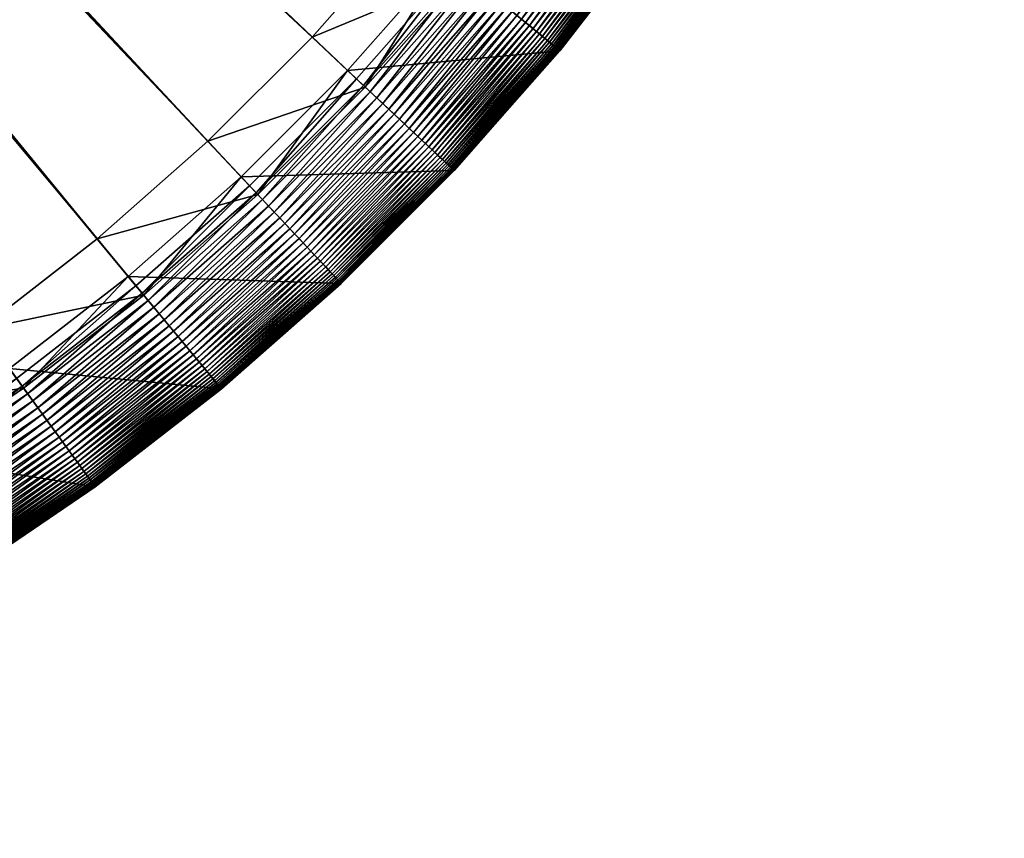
# Model space of a CAD drawing. Header units: millimetres. Extents: x -6 to 6, y -6 to 6.
# Tile 46 of 256: x 3.4 to 5.7, y -5.7 to -3.8. Entities that reach past the tile are written whole.
import ezdxf

# ---------------------------------------------------------------- set-up
doc = ezdxf.new("R2010")
doc.units = ezdxf.units.MM
doc.layers.get('0').update_dxf_attribs({"true_color": 0x5890e1})

msp = doc.modelspace()

# ---------------------------------------------------------------- meshes
at = {"color": 206, "true_color": 0x6c0888}
mesh = msp.add_polyface(dxfattribs=at)
corners = [(0.0961, -0.3743, 34.1561), (1.7134, -5.2733, 34.1273), (0.1194, -0.3675, 34.1561), (1.7579, -5.4102, 33.4988), (0.1194, -0.3675, 33.4988), (0.1423, -0.3593, 33.4988), (2.0411, -5.1553, 34.1273), (0.1423, -0.3593, 34.1561), (2.0941, -5.2891, 33.4988), (0.1645, -0.3497, 33.4988), (2.3608, -5.017, 34.1273), (0.1645, -0.3497, 34.1561), (2.4221, -5.1472, 33.4988), (0.1862, -0.3386, 33.4988), (2.6712, -4.8589, 34.1273), (0.1862, -0.3386, 34.1561), (2.7405, -4.985, 33.4988), (0.2071, -0.3263, 33.4988), (2.971, -4.6816, 34.1273), (0.2071, -0.3263, 34.1561), (3.0481, -4.803, 33.4988), (0.2271, -0.3126, 33.4988), (3.2591, -4.4858, 34.1273), (0.2271, -0.3126, 34.1561), (3.3437, -4.6022, 33.4988), (0.2463, -0.2978, 33.4988), (3.5343, -4.2723, 34.1273), (0.2463, -0.2978, 34.1561), (3.626, -4.3831, 33.4988), (0.2645, -0.2817, 33.4988), (3.7956, -4.0419, 34.1273), (0.2645, -0.2817, 34.1561), (3.8941, -4.1468, 33.4988), (0.2817, -0.2645, 33.4988), (4.0419, -3.7956, 34.1273), (0.2817, -0.2645, 34.1561), (4.1468, -3.8941, 33.4988), (0.2978, -0.2463, 33.4988), (4.2723, -3.5343, 34.1273), (0.2978, -0.2463, 34.1561), (4.3831, -3.626, 33.4988), (0.3126, -0.2271, 33.4988), (4.4858, -3.2591, 34.1273), (0.3126, -0.2271, 34.1561), (4.6022, -3.3437, 33.4988), (0.3263, -0.2071, 33.4988), (4.803, -3.0481, 33.4988), (4.6816, -2.971, 34.1273), (0.3263, -0.2071, 34.1561), (0.3386, -0.1862, 33.4988), (4.985, -2.7405, 33.4988), (4.8589, -2.6712, 34.1273), (0.3386, -0.1862, 34.1561), (0.3497, -0.1645, 33.4988), (5.1472, -2.4221, 33.4988), (5.017, -2.3608, 34.1273), (0.3497, -0.1645, 34.1561), (0.3593, -0.1423, 33.4988), (5.2891, -2.0941, 33.4988), (5.1553, -2.0411, 34.1273), (0.3593, -0.1423, 34.1561), (0.3675, -0.1194, 33.4988), (5.4102, -1.7579, 33.4988), (5.2733, -1.7134, 34.1273), (0.3675, -0.1194, 34.1561), (0.3743, -0.0961, 33.4988), (5.5099, -1.4147, 33.4988), (5.3705, -1.3789, 34.1273), (0.3743, -0.0961, 34.1561), (0.3796, -0.0724, 33.4988), (5.5878, -1.0659, 33.4988), (5.4465, -1.039, 34.1273), (0.3796, -0.0724, 34.1561), (0.3834, -0.0484, 33.4988), (5.6437, -0.713, 33.4988), (5.501, -0.6949, 34.1273), (0.3834, -0.0484, 34.1561), (0.3857, -0.0243, 33.4988), (5.5338, -0.3482, 34.1273), (0.3857, -0.0243, 34.1561), (5.6774, -0.3572, 33.4988), (0.3864, 0, 33.4988), (5.5447, 0, 34.1273), (0.3864, 0, 34.1561)]
mesh.append_faces([[corners[k] for k in face] for face in [(0, 1, 2), (2, 6, 7), (7, 10, 11), (11, 14, 15), (15, 18, 19), (19, 22, 23), (23, 26, 27), (27, 30, 31), (31, 34, 35), (35, 38, 39), (39, 42, 43), (44, 45, 46), (43, 47, 48), (46, 49, 50), (48, 51, 52), (50, 53, 54), (52, 55, 56), (54, 57, 58), (56, 59, 60), (58, 61, 62), (60, 63, 64), (62, 65, 66), (64, 67, 68), (66, 69, 70), (68, 71, 72), (70, 73, 74), (72, 75, 76), (76, 78, 79), (79, 82, 83)]], dxfattribs={"vtx0": -1, "color": 206})
mesh.append_faces([[corners[k] for k in face] for face in [(3, 4, 5), (8, 5, 9), (12, 9, 13), (16, 13, 17), (20, 17, 21), (24, 21, 25), (28, 25, 29), (32, 29, 33), (36, 33, 37), (40, 37, 41), (39, 38, 42), (44, 41, 45), (43, 42, 47), (46, 45, 49), (48, 47, 51), (50, 49, 53), (52, 51, 55), (54, 53, 57), (56, 55, 59), (58, 57, 61), (60, 59, 63), (62, 61, 65), (64, 63, 67), (66, 65, 69), (68, 67, 71), (70, 69, 73), (72, 71, 75), (74, 73, 77), (76, 75, 78), (80, 77, 81), (79, 78, 82)]], dxfattribs={"vtx2": -1, "color": 206})
mesh = msp.add_polyface(dxfattribs=at)
corners = [(0, -5.6886, 33.4988), (0.0243, -0.3857, 33.4988), (0.3572, -5.6774, 33.4988), (0, -0.3864, 34.1561), (0, -5.5447, 34.1273), (0.3482, -5.5338, 34.1273), (0.0484, -0.3834, 33.4988), (0.713, -5.6437, 33.4988), (0.0243, -0.3857, 34.1561), (0.6949, -5.501, 34.1273), (0.0724, -0.3796, 33.4988), (1.0659, -5.5878, 33.4988), (0.0484, -0.3834, 34.1561), (1.039, -5.4465, 34.1273), (0.0961, -0.3743, 33.4988), (1.4147, -5.5099, 33.4988), (0.0724, -0.3796, 34.1561), (1.3789, -5.3705, 34.1273), (0.1194, -0.3675, 33.4988), (1.7579, -5.4102, 33.4988), (0.0961, -0.3743, 34.1561), (1.7134, -5.2733, 34.1273), (0.1423, -0.3593, 33.4988), (2.0941, -5.2891, 33.4988), (0.1194, -0.3675, 34.1561), (2.0411, -5.1553, 34.1273), (0.1645, -0.3497, 33.4988), (2.4221, -5.1472, 33.4988), (0.1423, -0.3593, 34.1561), (2.3608, -5.017, 34.1273), (0.1862, -0.3386, 33.4988), (2.7405, -4.985, 33.4988), (0.1645, -0.3497, 34.1561), (2.6712, -4.8589, 34.1273), (0.2071, -0.3263, 33.4988), (3.0481, -4.803, 33.4988), (0.1862, -0.3386, 34.1561), (2.971, -4.6816, 34.1273), (3.0833, -4.8585, 33.5034), (3.37, -4.6384, 33.5009), (3.3823, -4.6553, 33.5034), (3.0721, -4.8408, 33.5009), (3.3571, -4.6207, 33.4993), (3.0604, -4.8224, 33.4993), (3.3437, -4.6022, 33.4988), (0.2271, -0.3126, 33.4988), (0.2071, -0.3263, 34.1561), (3.2591, -4.4858, 34.1273), (3.0635, -4.8273, 34.559), (3.3606, -4.6254, 34.559), (3.3268, -4.5789, 35.8425), (3.4816, -4.792, 33.5862), (3.4751, -4.7831, 33.5751), (3.7686, -4.5554, 33.5751), (3.4681, -4.7734, 33.5647), (3.761, -4.5463, 33.5647), (3.4606, -4.7632, 33.5548), (3.7529, -4.5365, 33.5548), (3.4527, -4.7522, 33.5457), (3.7443, -4.526, 33.5457), (3.4442, -4.7406, 33.5372), (3.7351, -4.5149, 33.5372), (3.4352, -4.7282, 33.5295), (3.7253, -4.5032, 33.5295), (3.4257, -4.7151, 33.5226), (3.715, -4.4907, 33.5226), (3.4157, -4.7013, 33.5165), (3.7042, -4.4776, 33.5165), (3.4051, -4.6867, 33.5112), (3.6927, -4.4637, 33.5112), (3.394, -4.6714, 33.5068), (3.6806, -4.4491, 33.5068), (3.6679, -4.4337, 33.5034), (3.6546, -4.4176, 33.5009), (3.6406, -4.4008, 33.4993), (3.626, -4.3831, 33.4988), (0.2463, -0.2978, 33.4988), (0.2271, -0.3126, 34.1561), (3.5343, -4.2723, 34.1273), (3.6444, -4.4053, 34.559), (3.6077, -4.361, 35.8425), (3.5297, -4.8582, 36.1041), (3.8278, -4.627, 36.1041), (0.2645, -0.2817, 33.4988), (3.8941, -4.1468, 33.4988), (0.2463, -0.2978, 34.1561), (3.7956, -4.0419, 34.1273), (0.2817, -0.2645, 33.4988), (4.1468, -3.8941, 33.4988), (0.2645, -0.2817, 34.1561), (4.0419, -3.7956, 34.1273), (0.2978, -0.2463, 33.4988), (4.3831, -3.626, 33.4988), (0.2817, -0.2645, 34.1561), (4.2723, -3.5343, 34.1273), (0.3126, -0.2271, 33.4988), (4.6022, -3.3437, 33.4988)]
mesh.append_faces([[corners[k] for k in face] for face in [(0, 1, 2), (2, 6, 7), (7, 10, 11), (11, 14, 15), (15, 18, 19), (19, 22, 23), (23, 26, 27), (27, 30, 31), (31, 34, 35), (38, 39, 40), (41, 42, 39), (43, 44, 42), (35, 45, 44), (37, 49, 47), (48, 50, 49), (70, 72, 71), (40, 73, 72), (39, 74, 73), (42, 75, 74), (44, 76, 75), (47, 79, 78), (49, 80, 79), (50, 82, 80), (75, 83, 84), (84, 87, 88), (88, 91, 92), (92, 95, 96)]], dxfattribs={"vtx0": -1, "color": 206})
mesh.append_faces([[corners[k] for k in face] for face in [(3, 4, 5), (8, 5, 9), (12, 9, 13), (16, 13, 17), (20, 17, 21), (24, 21, 25), (28, 25, 29), (32, 29, 33), (36, 33, 37), (46, 37, 47), (37, 48, 49), (51, 52, 53), (52, 54, 55), (54, 56, 57), (56, 58, 59), (58, 60, 61), (60, 62, 63), (62, 64, 65), (64, 66, 67), (66, 68, 69), (68, 70, 71), (70, 40, 72), (40, 39, 73), (39, 42, 74), (42, 44, 75), (77, 47, 78), (47, 49, 79), (49, 50, 80), (50, 81, 82), (85, 78, 86), (89, 86, 90), (93, 90, 94)]], dxfattribs={"vtx2": -1, "color": 206})
mesh = msp.add_polyface(dxfattribs=at)
corners = [(3.9098, -4.1635, 33.4993), (4.1468, -3.8941, 33.4988), (4.1635, -3.9098, 33.4993), (3.7956, -4.0419, 34.1273), (4.1678, -3.9138, 34.559), (4.0419, -3.7956, 34.1273), (3.9138, -4.1678, 34.559), (4.1258, -3.8744, 35.8425), (4.3715, -4.1052, 33.7392), (4.6181, -3.8204, 33.7236), (4.6207, -3.8226, 33.7392), (4.3691, -4.1029, 33.7236), (4.615, -3.8179, 33.7082), (4.3662, -4.1001, 33.7082), (4.6115, -3.815, 33.6931), (4.3628, -4.097, 33.6931), (4.6074, -3.8116, 33.6783), (4.359, -4.0934, 33.6783), (4.6029, -3.8078, 33.6638), (4.3547, -4.0893, 33.6638), (4.5978, -3.8036, 33.6498), (4.3499, -4.0848, 33.6498), (4.3445, -4.0798, 33.6361), (4.5921, -3.799, 33.6361), (4.3387, -4.0743, 33.6229), (4.586, -3.7938, 33.6229), (4.3323, -4.0683, 33.6101), (4.5792, -3.7883, 33.6101), (4.3254, -4.0618, 33.5979), (4.5719, -3.7822, 33.5979), (4.3179, -4.0548, 33.5862), (4.564, -3.7756, 33.5862), (4.3098, -4.0472, 33.5751), (4.5554, -3.7686, 33.5751), (4.3011, -4.039, 33.5647), (4.5463, -3.761, 33.5647), (4.2919, -4.0303, 33.5548), (4.5365, -3.7529, 33.5548), (4.282, -4.0211, 33.5457), (4.526, -3.7443, 33.5457), (4.2715, -4.0112, 33.5372), (4.5149, -3.7351, 33.5372), (4.2604, -4.0008, 33.5295), (4.5032, -3.7253, 33.5295), (4.2486, -3.9897, 33.5226), (4.4907, -3.715, 33.5226), (4.2361, -3.978, 33.5165), (4.4776, -3.7042, 33.5165), (4.223, -3.9657, 33.5112), (4.4637, -3.6927, 33.5112), (4.2092, -3.9527, 33.5068), (4.4491, -3.6806, 33.5068), (4.1947, -3.9391, 33.5034), (4.4337, -3.6679, 33.5034), (4.1795, -3.9248, 33.5009), (4.4176, -3.6546, 33.5009), (4.4008, -3.6406, 33.4993), (4.3831, -3.626, 33.4988), (4.4053, -3.6444, 34.559), (4.2723, -3.5343, 34.1273), (4.361, -3.6077, 35.8425), (4.3775, -4.1108, 36.1041), (4.627, -3.8278, 36.1041), (4.6714, -3.394, 33.5068), (4.6553, -3.3823, 33.5034), (4.6384, -3.37, 33.5009), (4.6207, -3.3571, 33.4993), (4.6022, -3.3437, 33.4988), (4.5789, -3.3268, 35.8425)]
mesh.append_faces([[corners[k] for k in face] for face in [(0, 1, 2), (3, 4, 5), (6, 7, 4), (8, 9, 10), (11, 12, 9), (13, 14, 12), (15, 16, 14), (17, 18, 16), (19, 20, 18), (21, 23, 20), (22, 25, 23), (24, 27, 25), (26, 29, 27), (28, 31, 29), (30, 33, 31), (32, 35, 33), (34, 37, 35), (36, 39, 37), (38, 41, 39), (40, 43, 41), (42, 45, 43), (44, 47, 45), (46, 49, 47), (48, 51, 49), (50, 53, 51), (52, 55, 53), (54, 56, 55), (2, 57, 56), (5, 58, 59), (4, 60, 58), (7, 62, 60)]], dxfattribs={"vtx0": -1, "color": 206})
mesh.append_faces([[corners[k] for k in face] for face in [(21, 22, 23), (22, 24, 25), (24, 26, 27), (26, 28, 29), (28, 30, 31), (30, 32, 33), (32, 34, 35), (34, 36, 37), (36, 38, 39), (38, 40, 41), (40, 42, 43), (42, 44, 45), (44, 46, 47), (46, 48, 49), (48, 50, 51), (50, 52, 53), (52, 54, 55), (54, 2, 56), (2, 1, 57), (5, 4, 58), (4, 7, 60), (7, 61, 62), (49, 51, 63), (51, 53, 64), (53, 55, 65), (55, 56, 66), (56, 57, 67), (58, 60, 68)]], dxfattribs={"vtx2": -1, "color": 206})
mesh = msp.add_polyface(dxfattribs=at)
corners = [(4.3775, -4.1108, 36.1041), (4.627, -3.8278, 33.8363), (4.627, -3.8278, 36.1041), (4.3775, -4.1108, 33.8363), (4.627, -3.8278, 33.8199), (4.3775, -4.1108, 33.8199), (4.6266, -3.8274, 33.8036), (4.3771, -4.1104, 33.8036), (4.6257, -3.8268, 33.7873), (4.3763, -4.1097, 33.7873), (4.6245, -3.8257, 33.7711), (4.3752, -4.1085, 33.7711), (4.6228, -3.8243, 33.7551), (4.3736, -4.1071, 33.7551), (4.6207, -3.8226, 33.7392), (4.8582, -3.5297, 33.8363), (4.8582, -3.5297, 36.1041), (4.8582, -3.5297, 33.8199), (4.8578, -3.5294, 33.8036), (4.8569, -3.5287, 33.7873), (4.8556, -3.5278, 33.7711), (4.8538, -3.5265, 33.7551), (4.8516, -3.5249, 33.7392), (4.6181, -3.8204, 33.7236), (4.8489, -3.5229, 33.7236), (4.615, -3.8179, 33.7082), (4.8457, -3.5206, 33.7082), (4.6115, -3.815, 33.6931), (4.8419, -3.5179, 33.6931), (4.6074, -3.8116, 33.6783), (4.8377, -3.5148, 33.6783), (4.6029, -3.8078, 33.6638), (4.8329, -3.5113, 33.6638), (4.5978, -3.8036, 33.6498), (4.8275, -3.5074, 33.6498), (4.5921, -3.799, 33.6361), (4.8216, -3.5031, 33.6361), (4.586, -3.7938, 33.6229), (4.8151, -3.4984, 33.6229), (4.5792, -3.7883, 33.6101), (4.808, -3.4932, 33.6101), (4.5719, -3.7822, 33.5979), (4.8003, -3.4877, 33.5979), (4.564, -3.7756, 33.5862), (4.792, -3.4816, 33.5862), (4.5554, -3.7686, 33.5751), (4.7831, -3.4751, 33.5751), (4.5463, -3.761, 33.5647), (4.7734, -3.4681, 33.5647), (4.5365, -3.7529, 33.5548), (4.7632, -3.4606, 33.5548), (4.526, -3.7443, 33.5457), (4.7522, -3.4527, 33.5457), (4.5149, -3.7351, 33.5372), (4.7406, -3.4442, 33.5372), (4.5032, -3.7253, 33.5295), (4.7282, -3.4352, 33.5295), (4.4907, -3.715, 33.5226), (4.7151, -3.4257, 33.5226), (4.4776, -3.7042, 33.5165), (4.7013, -3.4157, 33.5165), (4.4637, -3.6927, 33.5112), (4.6867, -3.4051, 33.5112), (4.361, -3.6077, 35.8425)]
mesh.append_faces([[corners[k] for k in face] for face in [(0, 1, 2), (3, 4, 1), (5, 6, 4), (7, 8, 6), (9, 10, 8), (11, 12, 10), (13, 14, 12), (2, 15, 16), (1, 17, 15), (4, 18, 17), (6, 19, 18), (8, 20, 19), (10, 21, 20), (12, 22, 21), (14, 24, 22), (23, 26, 24), (25, 28, 26), (27, 30, 28), (29, 32, 30), (31, 34, 32), (33, 36, 34), (35, 38, 36), (37, 40, 38), (39, 42, 40), (41, 44, 42), (43, 46, 44), (45, 48, 46), (47, 50, 48), (49, 52, 50), (51, 54, 52), (53, 56, 54), (55, 58, 56)]], dxfattribs={"vtx0": -1, "color": 206})
mesh.append_faces([[corners[k] for k in face] for face in [(2, 1, 15), (1, 4, 17), (4, 6, 18), (6, 8, 19), (8, 10, 20), (10, 12, 21), (12, 14, 22), (14, 23, 24), (23, 25, 26), (25, 27, 28), (27, 29, 30), (29, 31, 32), (31, 33, 34), (33, 35, 36), (35, 37, 38), (37, 39, 40), (39, 41, 42), (41, 43, 44), (43, 45, 46), (45, 47, 48), (47, 49, 50), (49, 51, 52), (51, 53, 54), (53, 55, 56), (55, 57, 58), (57, 59, 60), (59, 61, 62), (63, 2, 16)]], dxfattribs={"vtx2": -1, "color": 206})
mesh = msp.add_polyface(dxfattribs=at)
corners = [(4.1108, -4.3775, 36.1041), (4.1108, -4.3775, 33.8363), (4.3775, -4.1108, 33.8363), (4.3775, -4.1108, 36.1041), (4.1108, -4.3775, 33.8199), (4.3775, -4.1108, 33.8199), (4.1104, -4.3771, 33.8036), (4.3771, -4.1104, 33.8036), (4.1097, -4.3763, 33.7873), (4.3763, -4.1097, 33.7873), (4.1085, -4.3752, 33.7711), (4.3752, -4.1085, 33.7711), (4.107, -4.3736, 33.7551), (4.3736, -4.1071, 33.7551), (4.1052, -4.3716, 33.7392), (4.3715, -4.1052, 33.7392), (4.1029, -4.3691, 33.7236), (4.3691, -4.1029, 33.7236), (4.1001, -4.3662, 33.7082), (4.3662, -4.1001, 33.7082), (4.097, -4.3628, 33.6931), (4.3628, -4.097, 33.6931), (4.0934, -4.359, 33.6783), (4.359, -4.0934, 33.6783), (4.0893, -4.3547, 33.6638), (4.3547, -4.0893, 33.6638), (4.0848, -4.3499, 33.6498), (4.3499, -4.0848, 33.6498), (4.0798, -4.3445, 33.6361), (4.3445, -4.0798, 33.6361), (4.0743, -4.3387, 33.6229), (4.3387, -4.0743, 33.6229), (4.0683, -4.3323, 33.6101), (4.3323, -4.0683, 33.6101), (4.0618, -4.3254, 33.5979), (4.3254, -4.0618, 33.5979), (4.0548, -4.3179, 33.5862), (4.3179, -4.0548, 33.5862), (4.0472, -4.3098, 33.5751), (4.3098, -4.0472, 33.5751), (4.3011, -4.039, 33.5647), (4.039, -4.3011, 33.5647), (4.2919, -4.0303, 33.5548), (4.0303, -4.2919, 33.5548), (4.282, -4.0211, 33.5457), (4.0211, -4.282, 33.5457), (4.2715, -4.0112, 33.5372), (4.0112, -4.2715, 33.5372), (4.2604, -4.0008, 33.5295), (4.0008, -4.2604, 33.5295), (4.2486, -3.9897, 33.5226), (3.9897, -4.2486, 33.5226), (4.2361, -3.978, 33.5165), (3.978, -4.2361, 33.5165), (4.223, -3.9657, 33.5112), (4.627, -3.8278, 33.8363), (4.627, -3.8278, 33.8199), (4.6266, -3.8274, 33.8036), (4.6257, -3.8268, 33.7873), (4.6245, -3.8257, 33.7711), (4.6228, -3.8243, 33.7551), (4.6207, -3.8226, 33.7392), (4.6181, -3.8204, 33.7236), (4.615, -3.8179, 33.7082), (4.6115, -3.815, 33.6931), (4.6074, -3.8116, 33.6783), (4.6029, -3.8078, 33.6638), (4.5978, -3.8036, 33.6498)]
mesh.append_faces([[corners[k] for k in face] for face in [(0, 2, 3), (1, 5, 2), (4, 7, 5), (6, 9, 7), (8, 11, 9), (10, 13, 11), (12, 15, 13), (14, 17, 15), (16, 19, 17), (18, 21, 19), (20, 23, 21), (22, 25, 23), (24, 27, 25), (26, 29, 27), (28, 31, 29), (30, 33, 31), (32, 35, 33), (34, 37, 35), (36, 39, 37), (38, 40, 39), (41, 42, 40), (43, 44, 42), (45, 46, 44), (47, 48, 46), (49, 50, 48), (51, 52, 50), (53, 54, 52)]], dxfattribs={"vtx0": -1, "color": 206})
mesh.append_faces([[corners[k] for k in face] for face in [(0, 1, 2), (1, 4, 5), (4, 6, 7), (6, 8, 9), (8, 10, 11), (10, 12, 13), (12, 14, 15), (14, 16, 17), (16, 18, 19), (18, 20, 21), (20, 22, 23), (22, 24, 25), (24, 26, 27), (26, 28, 29), (28, 30, 31), (30, 32, 33), (32, 34, 35), (34, 36, 37), (36, 38, 39), (3, 2, 55), (2, 5, 56), (5, 7, 57), (7, 9, 58), (9, 11, 59), (11, 13, 60), (13, 15, 61), (15, 17, 62), (17, 19, 63), (19, 21, 64), (21, 23, 65), (23, 25, 66), (25, 27, 67)]], dxfattribs={"vtx2": -1, "color": 206})
mesh = msp.add_polyface(dxfattribs=at)
corners = [(3.8278, -4.627, 36.1041), (3.8278, -4.627, 33.8363), (4.1108, -4.3775, 33.8363), (4.1108, -4.3775, 36.1041), (3.8278, -4.627, 33.8199), (4.1108, -4.3775, 33.8199), (3.8274, -4.6266, 33.8036), (4.1104, -4.3771, 33.8036), (3.8268, -4.6257, 33.7873), (4.1097, -4.3763, 33.7873), (3.8257, -4.6245, 33.7711), (4.1085, -4.3752, 33.7711), (3.8243, -4.6228, 33.7551), (4.107, -4.3736, 33.7551), (3.8226, -4.6207, 33.7392), (4.1052, -4.3716, 33.7392), (3.8204, -4.6181, 33.7236), (4.1029, -4.3691, 33.7236), (3.8179, -4.615, 33.7082), (4.1001, -4.3662, 33.7082), (3.815, -4.6115, 33.6931), (4.097, -4.3628, 33.6931), (3.8116, -4.6074, 33.6783), (4.0934, -4.359, 33.6783), (3.8078, -4.6029, 33.6638), (4.0893, -4.3547, 33.6638), (3.8036, -4.5978, 33.6498), (4.0848, -4.3499, 33.6498), (4.0798, -4.3445, 33.6361), (3.799, -4.5921, 33.6361), (4.0743, -4.3387, 33.6229), (3.7938, -4.586, 33.6229), (4.0683, -4.3323, 33.6101), (3.7883, -4.5792, 33.6101), (4.0618, -4.3254, 33.5979), (3.7822, -4.5719, 33.5979), (4.0548, -4.3179, 33.5862), (3.7756, -4.564, 33.5862), (4.0472, -4.3098, 33.5751), (3.7686, -4.5554, 33.5751), (4.039, -4.3011, 33.5647), (3.761, -4.5463, 33.5647), (4.0303, -4.2919, 33.5548), (3.7529, -4.5365, 33.5548), (4.0211, -4.282, 33.5457), (3.7443, -4.526, 33.5457), (4.0112, -4.2715, 33.5372), (3.7351, -4.5149, 33.5372), (4.0008, -4.2604, 33.5295), (3.7253, -4.5032, 33.5295), (3.9897, -4.2486, 33.5226), (4.3011, -4.039, 33.5647), (4.2919, -4.0303, 33.5548), (4.282, -4.0211, 33.5457), (4.2715, -4.0112, 33.5372), (4.2604, -4.0008, 33.5295), (4.2486, -3.9897, 33.5226), (3.978, -4.2361, 33.5165), (4.2361, -3.978, 33.5165), (3.9657, -4.223, 33.5112), (4.223, -3.9657, 33.5112), (3.9527, -4.2092, 33.5068), (4.2092, -3.9527, 33.5068), (3.9391, -4.1947, 33.5034), (4.1947, -3.9391, 33.5034), (3.9248, -4.1795, 33.5009), (4.1795, -3.9248, 33.5009), (3.9098, -4.1635, 33.4993), (4.1635, -3.9098, 33.4993), (3.8941, -4.1468, 33.4988), (4.1468, -3.8941, 33.4988), (3.7956, -4.0419, 34.1273), (3.9138, -4.1678, 34.559), (4.1678, -3.9138, 34.559), (3.8744, -4.1258, 35.8425), (4.1258, -3.8744, 35.8425), (4.3775, -4.1108, 36.1041)]
mesh.append_faces([[corners[k] for k in face] for face in [(0, 2, 3), (1, 5, 2), (4, 7, 5), (6, 9, 7), (8, 11, 9), (10, 13, 11), (12, 15, 13), (14, 17, 15), (16, 19, 17), (18, 21, 19), (20, 23, 21), (22, 25, 23), (24, 27, 25), (26, 28, 27), (29, 30, 28), (31, 32, 30), (33, 34, 32), (35, 36, 34), (37, 38, 36), (39, 40, 38), (41, 42, 40), (43, 44, 42), (45, 46, 44), (47, 48, 46), (49, 50, 48), (59, 62, 60), (61, 64, 62), (63, 66, 64), (65, 68, 66), (74, 76, 75)]], dxfattribs={"vtx0": -1, "color": 206})
mesh.append_faces([[corners[k] for k in face] for face in [(0, 1, 2), (1, 4, 5), (4, 6, 7), (6, 8, 9), (8, 10, 11), (10, 12, 13), (12, 14, 15), (14, 16, 17), (16, 18, 19), (18, 20, 21), (20, 22, 23), (22, 24, 25), (24, 26, 27), (38, 40, 51), (40, 42, 52), (42, 44, 53), (44, 46, 54), (46, 48, 55), (48, 50, 56), (50, 57, 58), (57, 59, 60), (59, 61, 62), (61, 63, 64), (63, 65, 66), (65, 67, 68), (67, 69, 70), (71, 72, 73), (72, 74, 75), (74, 3, 76)]], dxfattribs={"vtx2": -1, "color": 206})
mesh = msp.add_polyface(dxfattribs=at)
corners = [(3.5297, -4.8582, 36.1041), (3.8278, -4.627, 33.8363), (3.8278, -4.627, 36.1041), (3.5297, -4.8582, 33.8363), (3.8278, -4.627, 33.8199), (3.5297, -4.8582, 33.8199), (3.8274, -4.6266, 33.8036), (3.5294, -4.8578, 33.8036), (3.8268, -4.6257, 33.7873), (3.5287, -4.8569, 33.7873), (3.8257, -4.6245, 33.7711), (3.5278, -4.8556, 33.7711), (3.8243, -4.6228, 33.7551), (3.5265, -4.8538, 33.7551), (3.8226, -4.6207, 33.7392), (3.5249, -4.8516, 33.7392), (3.8204, -4.6181, 33.7236), (3.5229, -4.8489, 33.7236), (3.8179, -4.615, 33.7082), (3.5206, -4.8457, 33.7082), (3.815, -4.6115, 33.6931), (3.5179, -4.8419, 33.6931), (3.8116, -4.6074, 33.6783), (3.5148, -4.8377, 33.6783), (3.8078, -4.6029, 33.6638), (3.5113, -4.8329, 33.6638), (3.8036, -4.5978, 33.6498), (3.5074, -4.8275, 33.6498), (3.799, -4.5921, 33.6361), (3.5031, -4.8216, 33.6361), (3.7938, -4.586, 33.6229), (3.4984, -4.8151, 33.6229), (3.7883, -4.5792, 33.6101), (3.4932, -4.808, 33.6101), (3.7822, -4.5719, 33.5979), (3.4877, -4.8003, 33.5979), (3.7756, -4.564, 33.5862), (3.4816, -4.792, 33.5862), (3.7686, -4.5554, 33.5751), (3.4751, -4.7831, 33.5751), (3.761, -4.5463, 33.5647), (3.4681, -4.7734, 33.5647), (3.7529, -4.5365, 33.5548), (3.4606, -4.7632, 33.5548), (3.7443, -4.526, 33.5457), (3.4527, -4.7522, 33.5457), (3.7351, -4.5149, 33.5372), (3.4442, -4.7406, 33.5372), (3.7253, -4.5032, 33.5295), (3.4352, -4.7282, 33.5295), (3.715, -4.4907, 33.5226), (3.4257, -4.7151, 33.5226), (3.7042, -4.4776, 33.5165), (3.4157, -4.7013, 33.5165), (3.6927, -4.4637, 33.5112), (3.4051, -4.6867, 33.5112), (3.6806, -4.4491, 33.5068), (4.0798, -4.3445, 33.6361), (4.0743, -4.3387, 33.6229), (4.0683, -4.3323, 33.6101), (4.0618, -4.3254, 33.5979), (4.0548, -4.3179, 33.5862), (4.0472, -4.3098, 33.5751), (4.039, -4.3011, 33.5647), (4.0303, -4.2919, 33.5548), (4.0211, -4.282, 33.5457), (4.0112, -4.2715, 33.5372), (4.0008, -4.2604, 33.5295), (3.9897, -4.2486, 33.5226), (3.978, -4.2361, 33.5165), (3.9657, -4.223, 33.5112), (3.9527, -4.2092, 33.5068), (3.6679, -4.4337, 33.5034), (3.9391, -4.1947, 33.5034), (3.6546, -4.4176, 33.5009), (3.9248, -4.1795, 33.5009), (3.6406, -4.4008, 33.4993), (3.9098, -4.1635, 33.4993), (3.626, -4.3831, 33.4988), (3.8941, -4.1468, 33.4988), (3.5343, -4.2723, 34.1273), (3.6444, -4.4053, 34.559), (3.9138, -4.1678, 34.559), (3.7956, -4.0419, 34.1273), (3.6077, -4.361, 35.8425), (3.8744, -4.1258, 35.8425), (4.1108, -4.3775, 36.1041)]
mesh.append_faces([[corners[k] for k in face] for face in [(0, 1, 2), (3, 4, 1), (5, 6, 4), (7, 8, 6), (9, 10, 8), (11, 12, 10), (13, 14, 12), (15, 16, 14), (17, 18, 16), (19, 20, 18), (21, 22, 20), (23, 24, 22), (25, 26, 24), (27, 28, 26), (29, 30, 28), (31, 32, 30), (33, 34, 32), (35, 36, 34), (37, 38, 36), (39, 40, 38), (41, 42, 40), (43, 44, 42), (45, 46, 44), (47, 48, 46), (49, 50, 48), (51, 52, 50), (53, 54, 52), (55, 56, 54), (50, 69, 68), (52, 70, 69), (54, 71, 70), (56, 73, 71), (72, 75, 73), (74, 77, 75), (76, 79, 77), (80, 82, 83), (81, 85, 82), (84, 86, 85)]], dxfattribs={"vtx0": -1, "color": 206})
mesh.append_faces([[corners[k] for k in face] for face in [(26, 28, 57), (28, 30, 58), (30, 32, 59), (32, 34, 60), (34, 36, 61), (36, 38, 62), (38, 40, 63), (40, 42, 64), (42, 44, 65), (44, 46, 66), (46, 48, 67), (48, 50, 68), (50, 52, 69), (52, 54, 70), (54, 56, 71), (56, 72, 73), (72, 74, 75), (74, 76, 77), (76, 78, 79), (80, 81, 82), (81, 84, 85), (84, 2, 86)]], dxfattribs={"vtx2": -1, "color": 206})
mesh = msp.add_polyface(dxfattribs=at)
corners = [(2.893, -5.2623, 36.1041), (2.893, -5.2623, 33.8363), (3.2177, -5.0703, 33.8363), (3.2177, -5.0703, 36.1041), (2.893, -5.2623, 33.8199), (3.2177, -5.0703, 33.8199), (2.8927, -5.2618, 33.8036), (3.2174, -5.0698, 33.8036), (2.8922, -5.2609, 33.7873), (3.2168, -5.0689, 33.7873), (2.8914, -5.2595, 33.7711), (3.2159, -5.0675, 33.7711), (2.8904, -5.2575, 33.7551), (3.2148, -5.0657, 33.7551), (2.889, -5.2551, 33.7392), (3.2133, -5.0633, 33.7392), (2.8874, -5.2522, 33.7236), (3.2115, -5.0605, 33.7236), (2.8855, -5.2487, 33.7082), (3.2094, -5.0572, 33.7082), (3.2069, -5.0533, 33.6931), (2.8833, -5.2447, 33.6931), (3.2041, -5.0488, 33.6783), (2.8807, -5.24, 33.6783), (3.2009, -5.0438, 33.6638), (2.8779, -5.2349, 33.6638), (3.1974, -5.0382, 33.6498), (2.8747, -5.2291, 33.6498), (3.1935, -5.0321, 33.6361), (2.8712, -5.2227, 33.6361), (3.1891, -5.0253, 33.6229), (2.8673, -5.2156, 33.6229), (3.1845, -5.0179, 33.6101), (2.8631, -5.2079, 33.6101), (3.1794, -5.0099, 33.5979), (2.8585, -5.1996, 33.5979), (3.1738, -5.0012, 33.5862), (2.8536, -5.1906, 33.5862), (3.1679, -4.9918, 33.5751), (2.8482, -5.1809, 33.5751), (3.1615, -4.9818, 33.5647), (2.8425, -5.1705, 33.5647), (3.1547, -4.9711, 33.5548), (2.8364, -5.1593, 33.5548), (3.1475, -4.9596, 33.5457), (2.8298, -5.1475, 33.5457), (3.1398, -4.9475, 33.5372), (2.8229, -5.1349, 33.5372), (3.1316, -4.9346, 33.5295), (2.8156, -5.1215, 33.5295), (3.1229, -4.9209, 33.5226), (2.8078, -5.1073, 33.5226), (3.1138, -4.9065, 33.5165), (2.7995, -5.0923, 33.5165), (3.1041, -4.8913, 33.5112), (2.7909, -5.0766, 33.5112), (3.094, -4.8753, 33.5068), (3.4984, -4.8151, 33.6229), (3.4932, -4.808, 33.6101), (3.4877, -4.8003, 33.5979), (3.4816, -4.792, 33.5862), (3.4751, -4.7831, 33.5751), (3.4681, -4.7734, 33.5647), (3.4606, -4.7632, 33.5548), (3.4527, -4.7522, 33.5457), (3.4442, -4.7406, 33.5372), (3.4352, -4.7282, 33.5295), (3.4257, -4.7151, 33.5226), (3.4157, -4.7013, 33.5165), (3.4051, -4.6867, 33.5112), (3.394, -4.6714, 33.5068), (3.0833, -4.8585, 33.5034), (3.3823, -4.6553, 33.5034), (3.0721, -4.8408, 33.5009), (3.37, -4.6384, 33.5009), (3.0604, -4.8224, 33.4993), (3.3571, -4.6207, 33.4993), (3.0481, -4.803, 33.4988), (3.3437, -4.6022, 33.4988), (3.0635, -4.8273, 34.559), (3.0327, -4.7787, 35.8425), (3.3268, -4.5789, 35.8425), (3.5297, -4.8582, 36.1041)]
mesh.append_faces([[corners[k] for k in face] for face in [(0, 2, 3), (1, 5, 2), (4, 7, 5), (6, 9, 7), (8, 11, 9), (10, 13, 11), (12, 15, 13), (14, 17, 15), (16, 19, 17), (18, 20, 19), (21, 22, 20), (23, 24, 22), (25, 26, 24), (27, 28, 26), (29, 30, 28), (31, 32, 30), (33, 34, 32), (35, 36, 34), (37, 38, 36), (39, 40, 38), (41, 42, 40), (43, 44, 42), (45, 46, 44), (47, 48, 46), (49, 50, 48), (51, 52, 50), (53, 54, 52), (55, 56, 54), (56, 72, 70), (80, 82, 81)]], dxfattribs={"vtx0": -1, "color": 206})
mesh.append_faces([[corners[k] for k in face] for face in [(0, 1, 2), (1, 4, 5), (4, 6, 7), (6, 8, 9), (8, 10, 11), (10, 12, 13), (12, 14, 15), (14, 16, 17), (16, 18, 19), (28, 30, 57), (30, 32, 58), (32, 34, 59), (34, 36, 60), (36, 38, 61), (38, 40, 62), (40, 42, 63), (42, 44, 64), (44, 46, 65), (46, 48, 66), (48, 50, 67), (50, 52, 68), (52, 54, 69), (54, 56, 70), (56, 71, 72), (71, 73, 74), (73, 75, 76), (75, 77, 78), (79, 80, 81), (80, 3, 82)]], dxfattribs={"vtx2": -1, "color": 206})
mesh = msp.add_polyface(dxfattribs=at)
corners = [(3.2177, -5.0703, 36.1041), (3.2177, -5.0703, 33.8363), (3.5297, -4.8582, 33.8363), (3.5297, -4.8582, 36.1041), (3.2177, -5.0703, 33.8199), (3.5297, -4.8582, 33.8199), (3.2174, -5.0698, 33.8036), (3.5294, -4.8578, 33.8036), (3.2168, -5.0689, 33.7873), (3.5287, -4.8569, 33.7873), (3.2159, -5.0675, 33.7711), (3.5278, -4.8556, 33.7711), (3.2148, -5.0657, 33.7551), (3.5265, -4.8538, 33.7551), (3.2133, -5.0633, 33.7392), (3.5249, -4.8516, 33.7392), (3.2115, -5.0605, 33.7236), (3.5229, -4.8489, 33.7236), (3.2094, -5.0572, 33.7082), (3.5206, -4.8457, 33.7082), (3.2069, -5.0533, 33.6931), (3.5179, -4.8419, 33.6931), (3.2041, -5.0488, 33.6783), (3.5148, -4.8377, 33.6783), (3.2009, -5.0438, 33.6638), (3.5113, -4.8329, 33.6638), (3.1974, -5.0382, 33.6498), (3.5074, -4.8275, 33.6498), (3.1935, -5.0321, 33.6361), (3.5031, -4.8216, 33.6361), (3.4984, -4.8151, 33.6229), (3.1891, -5.0253, 33.6229), (3.4932, -4.808, 33.6101), (3.1845, -5.0179, 33.6101), (3.4877, -4.8003, 33.5979), (3.1794, -5.0099, 33.5979), (3.4816, -4.792, 33.5862), (3.1738, -5.0012, 33.5862), (3.4751, -4.7831, 33.5751), (3.1679, -4.9918, 33.5751), (3.4681, -4.7734, 33.5647), (3.1615, -4.9818, 33.5647), (3.4606, -4.7632, 33.5548), (3.1547, -4.9711, 33.5548), (3.4527, -4.7522, 33.5457), (3.1475, -4.9596, 33.5457), (3.4442, -4.7406, 33.5372), (3.1398, -4.9475, 33.5372), (3.4352, -4.7282, 33.5295), (3.1316, -4.9346, 33.5295), (3.4257, -4.7151, 33.5226), (3.1229, -4.9209, 33.5226), (3.4157, -4.7013, 33.5165), (3.1138, -4.9065, 33.5165), (3.4051, -4.6867, 33.5112), (3.1041, -4.8913, 33.5112), (3.394, -4.6714, 33.5068), (3.8278, -4.627, 33.8363), (3.8278, -4.627, 33.8199), (3.8274, -4.6266, 33.8036), (3.8268, -4.6257, 33.7873), (3.8257, -4.6245, 33.7711), (3.8243, -4.6228, 33.7551), (3.8226, -4.6207, 33.7392), (3.8204, -4.6181, 33.7236), (3.8179, -4.615, 33.7082), (3.815, -4.6115, 33.6931), (3.8116, -4.6074, 33.6783), (3.8078, -4.6029, 33.6638), (3.8036, -4.5978, 33.6498), (3.799, -4.5921, 33.6361), (3.7938, -4.586, 33.6229), (3.7883, -4.5792, 33.6101), (3.7822, -4.5719, 33.5979), (3.7756, -4.564, 33.5862)]
mesh.append_faces([[corners[k] for k in face] for face in [(0, 2, 3), (1, 5, 2), (4, 7, 5), (6, 9, 7), (8, 11, 9), (10, 13, 11), (12, 15, 13), (14, 17, 15), (16, 19, 17), (18, 21, 19), (20, 23, 21), (22, 25, 23), (24, 27, 25), (26, 29, 27), (28, 30, 29), (31, 32, 30), (33, 34, 32), (35, 36, 34), (37, 38, 36), (39, 40, 38), (41, 42, 40), (43, 44, 42), (45, 46, 44), (47, 48, 46), (49, 50, 48), (51, 52, 50), (53, 54, 52), (55, 56, 54)]], dxfattribs={"vtx0": -1, "color": 206})
mesh.append_faces([[corners[k] for k in face] for face in [(0, 1, 2), (1, 4, 5), (4, 6, 7), (6, 8, 9), (8, 10, 11), (10, 12, 13), (12, 14, 15), (14, 16, 17), (16, 18, 19), (18, 20, 21), (20, 22, 23), (22, 24, 25), (24, 26, 27), (26, 28, 29), (3, 2, 57), (2, 5, 58), (5, 7, 59), (7, 9, 60), (9, 11, 61), (11, 13, 62), (13, 15, 63), (15, 17, 64), (17, 19, 65), (19, 21, 66), (21, 23, 67), (23, 25, 68), (25, 27, 69), (27, 29, 70), (29, 30, 71), (30, 32, 72), (32, 34, 73), (34, 36, 74)]], dxfattribs={"vtx2": -1, "color": 206})

doc.saveas('drawing.dxf')
